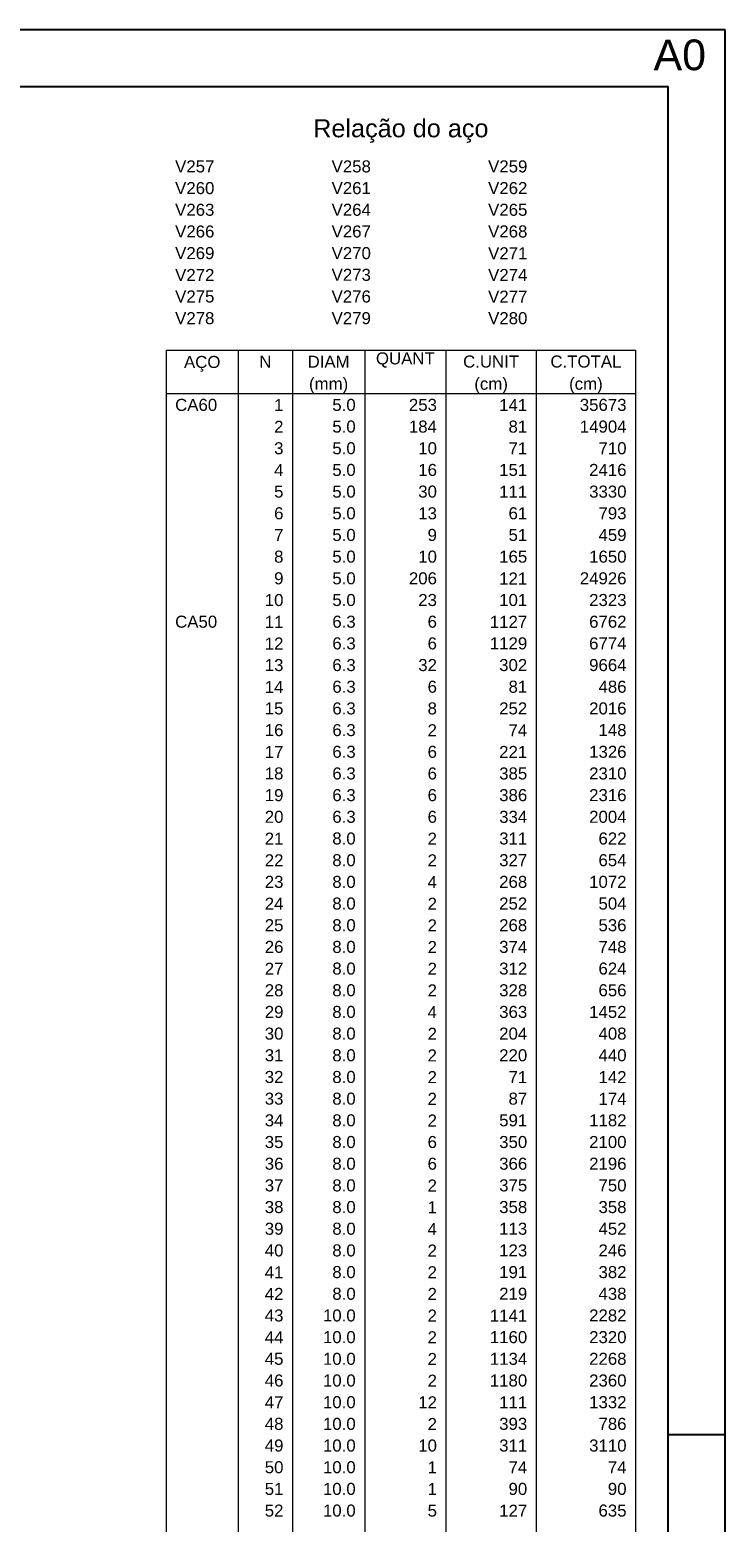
# Model space of a CAD drawing. Header units: millimetres. Extents: x 0 to 119, y 0 to 84.
# Tile 21 of 21: x 107 to 119, y 58 to 84. Entities that reach past the tile are written whole.
import ezdxf

# ---------------------------------------------------------------- set-up
doc = ezdxf.new("R2010")
doc.units = ezdxf.units.MM
doc.header["$MEASUREMENT"] = 0
doc.linetypes.add('NULL', pattern=[0])
doc.layers.add('DT-Relação do aço', color=9, linetype='Continuous', lineweight=5)
doc.layers.add('SEDUC_MARF', color=1, linetype='Continuous')
doc.layers.add('SEDUC_MARGG', color=7, linetype='Continuous')
doc.styles.add('Arial', font='txt')

msp = doc.modelspace()

# ---------------------------------------------------------------- linework, layer by layer
at = {"layer": 'DT-Relação do aço', "linetype": 'Continuous'}
for p, q in [((109.0634, 78.4699), (117.3236, 78.4699)), ((109.0634, 78.4699), (109.0634, 77.7074)), ((110.3342, 78.4699), (110.3342, 77.7074)), ((111.2873, 78.4699), (111.2873, 77.7074)), ((112.5581, 78.4699), (112.5581, 77.7074)), ((113.9878, 78.4699), (113.9878, 77.7074)), ((115.5763, 78.4699), (115.5763, 77.7074)), ((117.3236, 78.4699), (117.3236, 77.7074)), ((109.0634, 77.7074), (117.3236, 77.7074)), ((109.0634, 77.7074), (109.0634, 47.5895)), ((110.3342, 77.7074), (110.3342, 47.5895)), ((111.2873, 77.7074), (111.2873, 47.5895)), ((112.5581, 77.7074), (112.5581, 47.5895)), ((113.9878, 77.7074), (113.9878, 47.5895)), ((115.5763, 77.7074), (115.5763, 47.5895)), ((117.3236, 77.7074), (117.3236, 47.5895))]:
    msp.add_line(p, q, dxfattribs=at)
at = {"layer": 'SEDUC_MARF'}
msp.add_line((117.9, 59.4), (118.9, 59.4), dxfattribs=at)
msp.add_lwpolyline([(118.9, 84.1), (0, 84.1), (0, 0), (118.9, 0)], close=True, dxfattribs=at)
at = {"layer": 'SEDUC_MARGG'}
msp.add_lwpolyline([(2.5, 1), (117.9, 1), (117.9, 83.1), (2.5, 83.1), (2.5, 1)], dxfattribs=at)

# ---------------------------------------------------------------- texts
at = {"layer": 'Defpoints', "linetype": 'NULL', "insert": (117.64, 83.9301), "char_height": 0.54, "width": 5.451037, "attachment_point": 1, "line_spacing_factor": 0.9, "style": 'Arial'}
msp.add_mtext('A0', dxfattribs=at)
at = {"layer": 'DT-Relação do aço', "color": 7, "linetype": 'NULL', "line_spacing_factor": 0.9, "style": 'Arial'}
for s, insert, char_height, width, attachment_point in [('Relação do aço', (113.1935, 82.1129), 0.3177, 6.115312, 8), ('V257', (109.2223, 81.5897), 0.2118, 1.354561, 7), ('V258', (111.9757, 81.5897), 0.2118, 1.354561, 7), ('V259', (114.7291, 81.5897), 0.2118, 1.354561, 7), ('V260', (109.2223, 81.2085), 0.2118, 1.354561, 7), ('V261', (111.9757, 81.2085), 0.2118, 1.354561, 7), ('V262', (114.7291, 81.2085), 0.2118, 1.354561, 7), ('V263', (109.2223, 80.8272), 0.2118, 1.354561, 7), ('V264', (111.9757, 80.8272), 0.2118, 1.354561, 7), ('V265', (114.7291, 80.8272), 0.2118, 1.354561, 7), ('V266', (109.2223, 80.446), 0.2118, 1.354561, 7), ('V267', (111.9757, 80.446), 0.2118, 1.354561, 7), ('V268', (114.7291, 80.446), 0.2118, 1.354561, 7), ('V269', (109.2223, 80.0648), 0.2118, 1.354561, 7), ('V270', (111.9757, 80.0648), 0.2118, 1.354561, 7), ('V271', (114.7291, 80.0648), 0.2118, 1.354561, 7), ('V272', (109.2223, 79.6835), 0.2118, 1.354561, 7), ('V273', (111.9757, 79.6835), 0.2118, 1.354561, 7), ('V274', (114.7291, 79.6835), 0.2118, 1.354561, 7), ('V275', (109.2223, 79.3023), 0.2118, 1.354561, 7), ('V276', (111.9757, 79.3023), 0.2118, 1.354561, 7), ('V277', (114.7291, 79.3023), 0.2118, 1.354561, 7), ('V278', (109.2223, 78.921), 0.2118, 1.354561, 7), ('V279', (111.9757, 78.921), 0.2118, 1.354561, 7), ('V280', (114.7291, 78.921), 0.2118, 1.354561, 7), ('AÇO', (109.6988, 78.0887), 0.2118, 1.256855, 8), ('N', (110.8107, 78.1586), 0.2118, 0.418857, 8), ('DIAM', (111.9227, 78.1586), 0.2118, 1.45, 8), ('QUANT', (113.2729, 78.1586), 0.2118, 2.03, 8), ('C.UNIT', (114.782, 78.1586), 0.2118, 1.933145, 8), ('C.TOTAL', (116.4499, 78.1586), 0.2118, 2.449141, 8), ('(mm)', (111.9227, 77.7074), 0.2118, 1.352578, 8), ('(cm)', (114.782, 77.7074), 0.2118, 1.159434, 8), ('(cm)', (116.4499, 77.7074), 0.2118, 1.159434, 8), ('CA60', (109.2223, 77.3961), 0.2118, 1.45085, 7), ('5.0', (112.3992, 77.3961), 0.2118, 0.806279, 9), ('253', (113.8289, 77.3961), 0.2118, 0.967705, 9), ('35673', (117.1647, 77.3961), 0.2118, 1.612842, 9), ('1', (111.1285, 77.3961), 0.2118, 0.322568, 9), ('141', (115.4174, 77.3961), 0.2118, 0.967705, 9), ('2', (111.1285, 77.0148), 0.2118, 0.322568, 9), ('5.0', (112.3992, 77.0148), 0.2118, 0.806279, 9), ('184', (113.8289, 77.0148), 0.2118, 0.967705, 9), ('81', (115.4174, 77.0148), 0.2118, 0.645137, 9), ('14904', (117.1647, 77.0148), 0.2118, 1.612842, 9), ('3', (111.1285, 76.6336), 0.2118, 0.322568, 9), ('5.0', (112.3992, 76.6336), 0.2118, 0.806279, 9), ('10', (113.8289, 76.6336), 0.2118, 0.645137, 9), ('71', (115.4174, 76.6336), 0.2118, 0.645137, 9), ('710', (117.1647, 76.6336), 0.2118, 0.967705, 9), ('4', (111.1285, 76.2524), 0.2118, 0.322568, 9), ('5.0', (112.3992, 76.2524), 0.2118, 0.806279, 9), ('16', (113.8289, 76.2524), 0.2118, 0.645137, 9), ('151', (115.4174, 76.2524), 0.2118, 0.967705, 9), ('2416', (117.1647, 76.2524), 0.2118, 1.290273, 9), ('5', (111.1285, 75.8711), 0.2118, 0.322568, 9), ('5.0', (112.3992, 75.8711), 0.2118, 0.806279, 9), ('30', (113.8289, 75.8711), 0.2118, 0.645137, 9), ('111', (115.4174, 75.8711), 0.2118, 0.967705, 9), ('3330', (117.1647, 75.8711), 0.2118, 1.290273, 9), ('6', (111.1285, 75.4899), 0.2118, 0.322568, 9), ('5.0', (112.3992, 75.4899), 0.2118, 0.806279, 9), ('13', (113.8289, 75.4899), 0.2118, 0.645137, 9), ('61', (115.4174, 75.4899), 0.2118, 0.645137, 9), ('793', (117.1647, 75.4899), 0.2118, 0.967705, 9), ('7', (111.1285, 75.1086), 0.2118, 0.322568, 9), ('5.0', (112.3992, 75.1086), 0.2118, 0.806279, 9), ('9', (113.8289, 75.1086), 0.2118, 0.322568, 9), ('51', (115.4174, 75.1086), 0.2118, 0.645137, 9), ('459', (117.1647, 75.1086), 0.2118, 0.967705, 9), ('8', (111.1285, 74.7274), 0.2118, 0.322568, 9), ('5.0', (112.3992, 74.7274), 0.2118, 0.806279, 9), ('10', (113.8289, 74.7274), 0.2118, 0.645137, 9), ('165', (115.4174, 74.7274), 0.2118, 0.967705, 9), ('1650', (117.1647, 74.7274), 0.2118, 1.290273, 9), ('9', (111.1285, 74.3462), 0.2118, 0.322568, 9), ('5.0', (112.3992, 74.3462), 0.2118, 0.806279, 9), ('206', (113.8289, 74.3462), 0.2118, 0.967705, 9), ('121', (115.4174, 74.3462), 0.2118, 0.967705, 9), ('24926', (117.1647, 74.3462), 0.2118, 1.612842, 9), ('10', (111.1285, 73.9649), 0.2118, 0.645137, 9), ('5.0', (112.3992, 73.9649), 0.2118, 0.806279, 9), ('23', (113.8289, 73.9649), 0.2118, 0.645137, 9), ('101', (115.4174, 73.9649), 0.2118, 0.967705, 9), ('2323', (117.1647, 73.9649), 0.2118, 1.290273, 9), ('CA50', (109.2223, 73.5837), 0.2118, 1.45085, 7), ('11', (111.1285, 73.5837), 0.2118, 0.645137, 9), ('6.3', (112.3992, 73.5837), 0.2118, 0.806279, 9), ('6', (113.8289, 73.5837), 0.2118, 0.322568, 9), ('1127', (115.4174, 73.5837), 0.2118, 1.290273, 9), ('6762', (117.1647, 73.5837), 0.2118, 1.290273, 9), ('12', (111.1285, 73.2024), 0.2118, 0.645137, 9), ('6.3', (112.3992, 73.2024), 0.2118, 0.806279, 9), ('6', (113.8289, 73.2024), 0.2118, 0.322568, 9), ('1129', (115.4174, 73.2024), 0.2118, 1.290273, 9), ('6774', (117.1647, 73.2024), 0.2118, 1.290273, 9), ('13', (111.1285, 72.8212), 0.2118, 0.645137, 9), ('6.3', (112.3992, 72.8212), 0.2118, 0.806279, 9), ('32', (113.8289, 72.8212), 0.2118, 0.645137, 9), ('302', (115.4174, 72.8212), 0.2118, 0.967705, 9), ('9664', (117.1647, 72.8212), 0.2118, 1.290273, 9), ('14', (111.1285, 72.44), 0.2118, 0.645137, 9), ('6.3', (112.3992, 72.44), 0.2118, 0.806279, 9), ('6', (113.8289, 72.44), 0.2118, 0.322568, 9), ('81', (115.4174, 72.44), 0.2118, 0.645137, 9), ('486', (117.1647, 72.44), 0.2118, 0.967705, 9), ('15', (111.1285, 72.0587), 0.2118, 0.645137, 9), ('6.3', (112.3992, 72.0587), 0.2118, 0.806279, 9), ('8', (113.8289, 72.0587), 0.2118, 0.322568, 9), ('252', (115.4174, 72.0587), 0.2118, 0.967705, 9), ('2016', (117.1647, 72.0587), 0.2118, 1.290273, 9), ('16', (111.1285, 71.6775), 0.2118, 0.645137, 9), ('6.3', (112.3992, 71.6775), 0.2118, 0.806279, 9), ('2', (113.8289, 71.6775), 0.2118, 0.322568, 9), ('74', (115.4174, 71.6775), 0.2118, 0.645137, 9), ('148', (117.1647, 71.6775), 0.2118, 0.967705, 9), ('17', (111.1285, 71.2962), 0.2118, 0.645137, 9), ('6.3', (112.3992, 71.2962), 0.2118, 0.806279, 9), ('6', (113.8289, 71.2962), 0.2118, 0.322568, 9), ('221', (115.4174, 71.2962), 0.2118, 0.967705, 9), ('1326', (117.1647, 71.2962), 0.2118, 1.290273, 9), ('18', (111.1285, 70.915), 0.2118, 0.645137, 9), ('6.3', (112.3992, 70.915), 0.2118, 0.806279, 9), ('6', (113.8289, 70.915), 0.2118, 0.322568, 9), ('385', (115.4174, 70.915), 0.2118, 0.967705, 9), ('2310', (117.1647, 70.915), 0.2118, 1.290273, 9), ('19', (111.1285, 70.5338), 0.2118, 0.645137, 9), ('6.3', (112.3992, 70.5338), 0.2118, 0.806279, 9), ('6', (113.8289, 70.5338), 0.2118, 0.322568, 9), ('386', (115.4174, 70.5338), 0.2118, 0.967705, 9), ('2316', (117.1647, 70.5338), 0.2118, 1.290273, 9), ('20', (111.1285, 70.1525), 0.2118, 0.645137, 9), ('6.3', (112.3992, 70.1525), 0.2118, 0.806279, 9), ('6', (113.8289, 70.1525), 0.2118, 0.322568, 9), ('334', (115.4174, 70.1525), 0.2118, 0.967705, 9), ('2004', (117.1647, 70.1525), 0.2118, 1.290273, 9), ('21', (111.1285, 69.7713), 0.2118, 0.645137, 9), ('8.0', (112.3992, 69.7713), 0.2118, 0.806279, 9), ('2', (113.8289, 69.7713), 0.2118, 0.322568, 9), ('311', (115.4174, 69.7713), 0.2118, 0.967705, 9), ('622', (117.1647, 69.7713), 0.2118, 0.967705, 9), ('22', (111.1285, 69.39), 0.2118, 0.645137, 9), ('8.0', (112.3992, 69.39), 0.2118, 0.806279, 9), ('2', (113.8289, 69.39), 0.2118, 0.322568, 9), ('327', (115.4174, 69.39), 0.2118, 0.967705, 9), ('654', (117.1647, 69.39), 0.2118, 0.967705, 9), ('23', (111.1285, 69.0088), 0.2118, 0.645137, 9), ('8.0', (112.3992, 69.0088), 0.2118, 0.806279, 9), ('4', (113.8289, 69.0088), 0.2118, 0.322568, 9), ('268', (115.4174, 69.0088), 0.2118, 0.967705, 9), ('1072', (117.1647, 69.0088), 0.2118, 1.290273, 9), ('24', (111.1285, 68.6276), 0.2118, 0.645137, 9), ('8.0', (112.3992, 68.6276), 0.2118, 0.806279, 9), ('2', (113.8289, 68.6276), 0.2118, 0.322568, 9), ('252', (115.4174, 68.6276), 0.2118, 0.967705, 9), ('504', (117.1647, 68.6276), 0.2118, 0.967705, 9), ('25', (111.1285, 68.2463), 0.2118, 0.645137, 9), ('8.0', (112.3992, 68.2463), 0.2118, 0.806279, 9), ('2', (113.8289, 68.2463), 0.2118, 0.322568, 9), ('268', (115.4174, 68.2463), 0.2118, 0.967705, 9), ('536', (117.1647, 68.2463), 0.2118, 0.967705, 9), ('26', (111.1285, 67.8651), 0.2118, 0.645137, 9), ('8.0', (112.3992, 67.8651), 0.2118, 0.806279, 9), ('2', (113.8289, 67.8651), 0.2118, 0.322568, 9), ('374', (115.4174, 67.8651), 0.2118, 0.967705, 9), ('748', (117.1647, 67.8651), 0.2118, 0.967705, 9), ('27', (111.1285, 67.4838), 0.2118, 0.645137, 9), ('8.0', (112.3992, 67.4838), 0.2118, 0.806279, 9), ('2', (113.8289, 67.4838), 0.2118, 0.322568, 9), ('312', (115.4174, 67.4838), 0.2118, 0.967705, 9), ('624', (117.1647, 67.4838), 0.2118, 0.967705, 9), ('28', (111.1285, 67.1026), 0.2118, 0.645137, 9), ('8.0', (112.3992, 67.1026), 0.2118, 0.806279, 9), ('2', (113.8289, 67.1026), 0.2118, 0.322568, 9), ('328', (115.4174, 67.1026), 0.2118, 0.967705, 9), ('656', (117.1647, 67.1026), 0.2118, 0.967705, 9), ('29', (111.1285, 66.7214), 0.2118, 0.645137, 9), ('8.0', (112.3992, 66.7214), 0.2118, 0.806279, 9), ('4', (113.8289, 66.7214), 0.2118, 0.322568, 9), ('363', (115.4174, 66.7214), 0.2118, 0.967705, 9), ('1452', (117.1647, 66.7214), 0.2118, 1.290273, 9), ('30', (111.1285, 66.3401), 0.2118, 0.645137, 9), ('8.0', (112.3992, 66.3401), 0.2118, 0.806279, 9), ('2', (113.8289, 66.3401), 0.2118, 0.322568, 9), ('204', (115.4174, 66.3401), 0.2118, 0.967705, 9), ('408', (117.1647, 66.3401), 0.2118, 0.967705, 9), ('31', (111.1285, 65.9589), 0.2118, 0.645137, 9), ('8.0', (112.3992, 65.9589), 0.2118, 0.806279, 9), ('2', (113.8289, 65.9589), 0.2118, 0.322568, 9), ('220', (115.4174, 65.9589), 0.2118, 0.967705, 9), ('440', (117.1647, 65.9589), 0.2118, 0.967705, 9), ('32', (111.1285, 65.5776), 0.2118, 0.645137, 9), ('8.0', (112.3992, 65.5776), 0.2118, 0.806279, 9), ('2', (113.8289, 65.5776), 0.2118, 0.322568, 9), ('71', (115.4174, 65.5776), 0.2118, 0.645137, 9), ('142', (117.1647, 65.5776), 0.2118, 0.967705, 9), ('33', (111.1285, 65.1964), 0.2118, 0.645137, 9), ('8.0', (112.3992, 65.1964), 0.2118, 0.806279, 9), ('2', (113.8289, 65.1964), 0.2118, 0.322568, 9), ('87', (115.4174, 65.1964), 0.2118, 0.645137, 9), ('174', (117.1647, 65.1964), 0.2118, 0.967705, 9), ('34', (111.1285, 64.8152), 0.2118, 0.645137, 9), ('8.0', (112.3992, 64.8152), 0.2118, 0.806279, 9), ('2', (113.8289, 64.8152), 0.2118, 0.322568, 9), ('591', (115.4174, 64.8152), 0.2118, 0.967705, 9), ('1182', (117.1647, 64.8152), 0.2118, 1.290273, 9), ('35', (111.1285, 64.4339), 0.2118, 0.645137, 9), ('8.0', (112.3992, 64.4339), 0.2118, 0.806279, 9), ('6', (113.8289, 64.4339), 0.2118, 0.322568, 9), ('350', (115.4174, 64.4339), 0.2118, 0.967705, 9), ('2100', (117.1647, 64.4339), 0.2118, 1.290273, 9), ('36', (111.1285, 64.0527), 0.2118, 0.645137, 9), ('8.0', (112.3992, 64.0527), 0.2118, 0.806279, 9), ('6', (113.8289, 64.0527), 0.2118, 0.322568, 9), ('366', (115.4174, 64.0527), 0.2118, 0.967705, 9), ('2196', (117.1647, 64.0527), 0.2118, 1.290273, 9), ('37', (111.1285, 63.6714), 0.2118, 0.645137, 9), ('8.0', (112.3992, 63.6714), 0.2118, 0.806279, 9), ('2', (113.8289, 63.6714), 0.2118, 0.322568, 9), ('375', (115.4174, 63.6714), 0.2118, 0.967705, 9), ('750', (117.1647, 63.6714), 0.2118, 0.967705, 9), ('38', (111.1285, 63.2902), 0.2118, 0.645137, 9), ('8.0', (112.3992, 63.2902), 0.2118, 0.806279, 9), ('1', (113.8289, 63.2902), 0.2118, 0.322568, 9), ('358', (115.4174, 63.2902), 0.2118, 0.967705, 9), ('358', (117.1647, 63.2902), 0.2118, 0.967705, 9), ('39', (111.1285, 62.909), 0.2118, 0.645137, 9), ('8.0', (112.3992, 62.909), 0.2118, 0.806279, 9), ('4', (113.8289, 62.909), 0.2118, 0.322568, 9), ('113', (115.4174, 62.909), 0.2118, 0.967705, 9), ('452', (117.1647, 62.909), 0.2118, 0.967705, 9), ('40', (111.1285, 62.5277), 0.2118, 0.645137, 9), ('8.0', (112.3992, 62.5277), 0.2118, 0.806279, 9), ('2', (113.8289, 62.5277), 0.2118, 0.322568, 9), ('123', (115.4174, 62.5277), 0.2118, 0.967705, 9), ('246', (117.1647, 62.5277), 0.2118, 0.967705, 9), ('41', (111.1285, 62.1465), 0.2118, 0.645137, 9), ('8.0', (112.3992, 62.1465), 0.2118, 0.806279, 9), ('2', (113.8289, 62.1465), 0.2118, 0.322568, 9), ('191', (115.4174, 62.1465), 0.2118, 0.967705, 9), ('382', (117.1647, 62.1465), 0.2118, 0.967705, 9), ('42', (111.1285, 61.7652), 0.2118, 0.645137, 9), ('8.0', (112.3992, 61.7652), 0.2118, 0.806279, 9), ('2', (113.8289, 61.7652), 0.2118, 0.322568, 9), ('219', (115.4174, 61.7652), 0.2118, 0.967705, 9), ('438', (117.1647, 61.7652), 0.2118, 0.967705, 9), ('43', (111.1285, 61.384), 0.2118, 0.645137, 9), ('10.0', (112.3992, 61.384), 0.2118, 1.128848, 9), ('2', (113.8289, 61.384), 0.2118, 0.322568, 9), ('1141', (115.4174, 61.384), 0.2118, 1.290273, 9), ('2282', (117.1647, 61.384), 0.2118, 1.290273, 9), ('44', (111.1285, 61.0028), 0.2118, 0.645137, 9), ('10.0', (112.3992, 61.0028), 0.2118, 1.128848, 9), ('2', (113.8289, 61.0028), 0.2118, 0.322568, 9), ('1160', (115.4174, 61.0028), 0.2118, 1.290273, 9), ('2320', (117.1647, 61.0028), 0.2118, 1.290273, 9), ('45', (111.1285, 60.6215), 0.2118, 0.645137, 9), ('10.0', (112.3992, 60.6215), 0.2118, 1.128848, 9), ('2', (113.8289, 60.6215), 0.2118, 0.322568, 9), ('1134', (115.4174, 60.6215), 0.2118, 1.290273, 9), ('2268', (117.1647, 60.6215), 0.2118, 1.290273, 9), ('46', (111.1285, 60.2403), 0.2118, 0.645137, 9), ('10.0', (112.3992, 60.2403), 0.2118, 1.128848, 9), ('2', (113.8289, 60.2403), 0.2118, 0.322568, 9), ('1180', (115.4174, 60.2403), 0.2118, 1.290273, 9), ('2360', (117.1647, 60.2403), 0.2118, 1.290273, 9), ('47', (111.1285, 59.859), 0.2118, 0.645137, 9), ('10.0', (112.3992, 59.859), 0.2118, 1.128848, 9), ('12', (113.8289, 59.859), 0.2118, 0.645137, 9), ('111', (115.4174, 59.859), 0.2118, 0.967705, 9), ('1332', (117.1647, 59.859), 0.2118, 1.290273, 9), ('48', (111.1285, 59.4778), 0.2118, 0.645137, 9), ('10.0', (112.3992, 59.4778), 0.2118, 1.128848, 9), ('2', (113.8289, 59.4778), 0.2118, 0.322568, 9), ('393', (115.4174, 59.4778), 0.2118, 0.967705, 9), ('786', (117.1647, 59.4778), 0.2118, 0.967705, 9), ('49', (111.1285, 59.0966), 0.2118, 0.645137, 9), ('10.0', (112.3992, 59.0966), 0.2118, 1.128848, 9), ('10', (113.8289, 59.0966), 0.2118, 0.645137, 9), ('311', (115.4174, 59.0966), 0.2118, 0.967705, 9), ('3110', (117.1647, 59.0966), 0.2118, 1.290273, 9), ('50', (111.1285, 58.7153), 0.2118, 0.645137, 9), ('10.0', (112.3992, 58.7153), 0.2118, 1.128848, 9), ('1', (113.8289, 58.7153), 0.2118, 0.322568, 9), ('74', (115.4174, 58.7153), 0.2118, 0.645137, 9), ('74', (117.1647, 58.7153), 0.2118, 0.645137, 9), ('51', (111.1285, 58.3341), 0.2118, 0.645137, 9), ('10.0', (112.3992, 58.3341), 0.2118, 1.128848, 9), ('1', (113.8289, 58.3341), 0.2118, 0.322568, 9), ('90', (115.4174, 58.3341), 0.2118, 0.645137, 9), ('90', (117.1647, 58.3341), 0.2118, 0.645137, 9), ('52', (111.1285, 57.9528), 0.2118, 0.645137, 9), ('10.0', (112.3992, 57.9528), 0.2118, 1.128848, 9), ('5', (113.8289, 57.9528), 0.2118, 0.322568, 9), ('127', (115.4174, 57.9528), 0.2118, 0.967705, 9), ('635', (117.1647, 57.9528), 0.2118, 0.967705, 9)]:
    msp.add_mtext(s, dxfattribs=dict(at, insert=insert, char_height=char_height, width=width, attachment_point=attachment_point))

doc.saveas('drawing.dxf')
